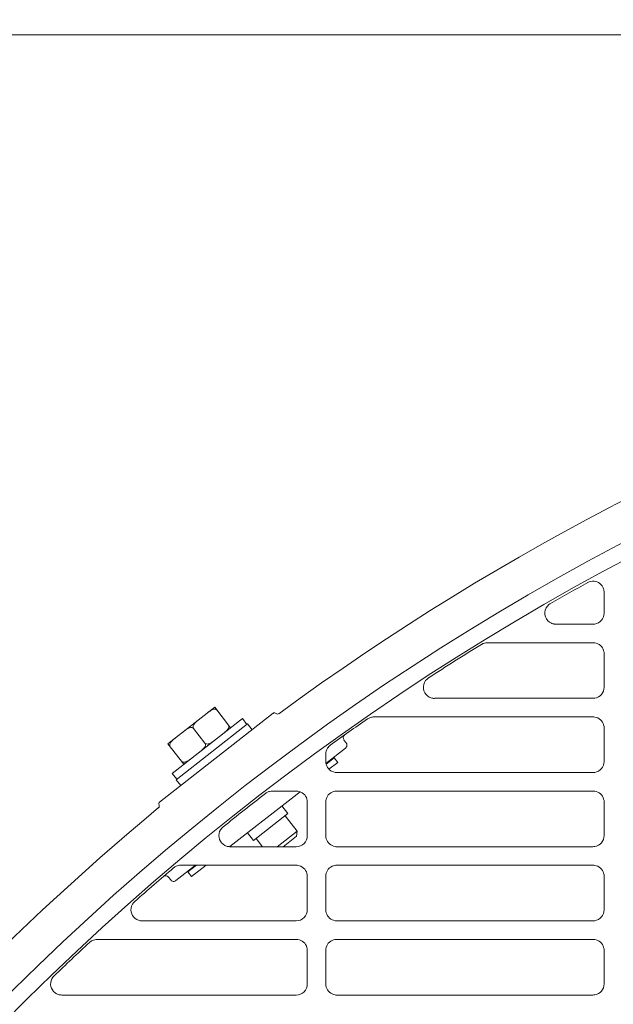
# Model space of a CAD drawing. Header units: millimetres. Extents: x -3034 to 546681, y -100001 to 133386.
# Tile 145 of 173: x 101760 to 101840, y -17781 to -17648. Entities that reach past the tile are written whole.
import ezdxf

# ---------------------------------------------------------------- set-up
doc = ezdxf.new("R2010")
doc.units = ezdxf.units.MM
doc.linetypes.add('ACAD_ISO03W100', pattern=[150, 60, -90])
doc.layers.get('Defpoints').update_dxf_attribs({"color": 252})
for name, color, linetype in [('___INST__AR_podstawy', 3, 'Continuous'), ('DETAIL', 5, 'Continuous'), ('ELEK CIENKIE', 80, 'Continuous'), ('ELEK ODGROMÓWKA', 214, 'Continuous')]:
    doc.layers.add(name, color=color, linetype=linetype)
doc.layers.add('I_WYMIARY', color=6, linetype='Continuous', lineweight=18)
doc.styles.add('DETALE1_100', font='arial.ttf', dxfattribs={"width": 0.6, "height": 200})
doc.dimstyles.new('Detale 1_100', dxfattribs={"dimscale": 0.12, "dimtxt": 250, "dimasz": 20, "dimexe": 50, "dimexo": 0, "dimgap": 30, "dimtad": 1, "dimdec": 1, "dimlfac": 0.1, "dimzin": 9, "dimdsep": 46, "dimtxsty": 'DETALE1_100', "dimblk1": 'DIM_KRESKA_', "dimblk2": 'DIM_KRESKA_', "dimsah": 1, "dimcen": 0, "dimse1": 1, "dimse2": 1, "dimclrd": 256, "dimclre": 256, "dimclrt": 256, "dimadec": 0, "dimazin": 0, "dimtfac": 0.01, "dimtdec": 1, "dimtix": 1, "dimtofl": 0, "dimtmove": 0, "dimatfit": 3, "dimfxl": 1, "dimtolj": 1, "dimtzin": 12, "dimlwd": -1, "dimarcsym": 0})

# ---------------------------------------------------------------- blocks, each defined once
blk = doc.blocks.new('iglice')
at = {"layer": 'ELEK CIENKIE', "color": 80, "linetype": 'ACAD_ISO03W100', "ltscale": 3}
blk.add_circle((-5706.4, 7322.5), 4350, dxfattribs=at)
blk = doc.blocks.new('wentDACH')
at = {"layer": 'DETAIL', "color": 8, "linetype": 'Continuous', "lineweight": 9}
for p, q in [((-84305.37, 25750.79), (-83742.92, 25750.79)), ((-84197.75, 25677.1), (-84197.96, 25677.05)), ((-84197.54, 25677.13), (-84197.75, 25677.1)), ((-84197.32, 25677.13), (-84197.54, 25677.13)), ((-84197.11, 25677.1), (-84197.32, 25677.13)), ((-84196.91, 25677.03), (-84197.11, 25677.1)), ((-84196.71, 25676.94), (-84196.91, 25677.03)), ((-84196.54, 25676.82), (-84196.71, 25676.94)), ((-84196.38, 25676.68), (-84196.54, 25676.82)), ((-84196.24, 25676.51), (-84196.38, 25676.68)), ((-84196.13, 25676.33), (-84196.24, 25676.51)), ((-84195.96, 25675.64), (-84195.96, 25672.84)), ((-84203.9, 25673.24), (-84203.95, 25672.94)), ((-84203.95, 25672.94), (-84203.94, 25672.63)), ((-84203.78, 25673.52), (-84203.9, 25673.24)), ((-84203.61, 25673.78), (-84203.78, 25673.52)), ((-84203.39, 25673.99), (-84203.61, 25673.78)), ((-84203.94, 25672.63), (-84203.87, 25672.33)), ((-84203.87, 25672.33), (-84203.74, 25672.06)), ((-84203.74, 25672.06), (-84203.56, 25671.81)), ((-84203.56, 25671.81), (-84203.32, 25671.61)), ((-84203.32, 25671.61), (-84203.06, 25671.46)), ((-84202.5, 25671.34), (-84202.49, 25671.34)), ((-84202.49, 25671.34), (-84202.48, 25671.34)), ((-84202.48, 25671.34), (-84202.48, 25671.34)), ((-84202.48, 25671.34), (-84202.47, 25671.34)), ((-84202.47, 25671.34), (-84202.46, 25671.34)), ((-84202.46, 25671.34), (-84202.45, 25671.34)), ((-84197.46, 25671.34), (-84202.45, 25671.34)), ((-84202.45, 25671.34), (-84202.45, 25671.34)), ((-84211.68, 25668.84), (-84197.45, 25668.84)), ((-84197.01, 25668.77), (-84197.22, 25668.82)), ((-84196.81, 25668.7), (-84197.01, 25668.77)), ((-84196.63, 25668.59), (-84196.81, 25668.7)), ((-84196.46, 25668.46), (-84196.63, 25668.59)), ((-84196.31, 25668.31), (-84196.46, 25668.46)), ((-84196.19, 25668.14), (-84196.31, 25668.31)), ((-84196.09, 25667.96), (-84196.19, 25668.14)), ((-84196.02, 25667.76), (-84196.09, 25667.96)), ((-84195.97, 25667.55), (-84196.02, 25667.76)), ((-84195.96, 25667.34), (-84195.97, 25667.55)), ((-84195.96, 25667.34), (-84195.96, 25662.84)), ((-84220.01, 25663.73), (-84220.16, 25663.48)), ((-84219.82, 25663.94), (-84220.01, 25663.73)), ((-84220.26, 25663.22), (-84220.31, 25662.93)), ((-84220.31, 25662.93), (-84220.3, 25662.65)), ((-84220.3, 25662.65), (-84220.24, 25662.37)), ((-84220.16, 25663.48), (-84220.26, 25663.22)), ((-84220.24, 25662.37), (-84220.13, 25662.1)), ((-84220.13, 25662.1), (-84219.96, 25661.87)), ((-84219.96, 25661.87), (-84219.76, 25661.67)), ((-84219.76, 25661.67), (-84219.52, 25661.51)), ((-84197.46, 25661.34), (-84218.81, 25661.34)), ((-84248.44, 25660.14), (-84254.75, 25655.21)), ((-84249.07, 25659.63), (-84248.98, 25659.69)), ((-84248.98, 25659.69), (-84248.88, 25659.74)), ((-84248.88, 25659.74), (-84248.77, 25659.79)), ((-84248.77, 25659.79), (-84248.67, 25659.83)), ((-84248.67, 25659.83), (-84248.56, 25659.86)), ((-84248.56, 25659.86), (-84248.44, 25659.87)), ((-84246.29, 25657.38), (-84248.44, 25660.14)), ((-84248.44, 25659.87), (-84248.33, 25659.86)), ((-84248.33, 25659.86), (-84248.22, 25659.82)), ((-84248.22, 25659.82), (-84248.13, 25659.74)), ((-84255.86, 25647.36), (-84240.56, 25659.32)), ((-84254.17, 25651.22), (-84244.71, 25658.61)), ((-84250.78, 25658.31), (-84250.69, 25658.38)), ((-84249.35, 25659.43), (-84249.26, 25659.5)), ((-84249.26, 25659.5), (-84249.17, 25659.56)), ((-84249.17, 25659.56), (-84249.07, 25659.63)), ((-84244.71, 25658.61), (-84244.1, 25657.82)), ((-84226.98, 25658.84), (-84197.45, 25658.84)), ((-84197.01, 25658.77), (-84197.22, 25658.82)), ((-84196.81, 25658.7), (-84197.01, 25658.77)), ((-84196.63, 25658.59), (-84196.81, 25658.7)), ((-84196.46, 25658.46), (-84196.63, 25658.59)), ((-84196.31, 25658.31), (-84196.46, 25658.46)), ((-84253.63, 25650.37), (-84244.02, 25657.88)), ((-84252.5, 25656.97), (-84252.41, 25657.03)), ((-84252.41, 25657.03), (-84252.32, 25657.1)), ((-84252.32, 25657.1), (-84252.22, 25657.17)), ((-84252.22, 25657.17), (-84252.13, 25657.23)), ((-84252.13, 25657.23), (-84252.03, 25657.28)), ((-84252.03, 25657.28), (-84251.92, 25657.33)), ((-84251.92, 25657.33), (-84251.82, 25657.37)), ((-84251.82, 25657.37), (-84251.71, 25657.39)), ((-84251.71, 25657.39), (-84251.59, 25657.41)), ((-84251.59, 25657.41), (-84251.48, 25657.4)), ((-84251.48, 25657.4), (-84251.37, 25657.35)), ((-84251.37, 25657.35), (-84251.29, 25657.28)), ((-84251.35, 25657.5), (-84251.34, 25657.61)), ((-84251.34, 25657.38), (-84251.35, 25657.5)), ((-84251.34, 25657.61), (-84251.3, 25657.72)), ((-84251.29, 25657.28), (-84251.34, 25657.38)), ((-84251.3, 25657.72), (-84251.24, 25657.82)), ((-84251.29, 25657.28), (-84249.75, 25655.31)), ((-84251.24, 25657.82), (-84251.18, 25657.91)), ((-84251.18, 25657.91), (-84251.11, 25658)), ((-84251.11, 25658), (-84251.03, 25658.08)), ((-84251.03, 25658.08), (-84250.95, 25658.16)), ((-84250.95, 25658.16), (-84250.86, 25658.24)), ((-84250.86, 25658.24), (-84250.78, 25658.31)), ((-84246.77, 25657.05), (-84246.85, 25656.97)), ((-84246.7, 25657.14), (-84246.77, 25657.05)), ((-84246.64, 25657.24), (-84246.7, 25657.14)), ((-84246.59, 25657.34), (-84246.64, 25657.24)), ((-84246.6, 25657.77), (-84246.54, 25657.67)), ((-84246.55, 25657.44), (-84246.59, 25657.34)), ((-84246.53, 25657.56), (-84246.55, 25657.44)), ((-84246.54, 25657.67), (-84246.53, 25657.56)), ((-84244.02, 25657.88), (-84243.4, 25657.09)), ((-84196.19, 25658.14), (-84196.31, 25658.31)), ((-84196.09, 25657.96), (-84196.19, 25658.14)), ((-84196.02, 25657.76), (-84196.09, 25657.96)), ((-84195.97, 25657.55), (-84196.02, 25657.76)), ((-84195.96, 25657.34), (-84195.97, 25657.55)), ((-84195.96, 25657.34), (-84195.96, 25652.84)), ((-84254.18, 25655.62), (-84254.1, 25655.7)), ((-84254.1, 25655.7), (-84254.02, 25655.77)), ((-84254.02, 25655.77), (-84253.93, 25655.85)), ((-84253.93, 25655.85), (-84253.84, 25655.92)), ((-84247.1, 25656.74), (-84247.19, 25656.67)), ((-84247.02, 25656.81), (-84247.1, 25656.74)), ((-84246.93, 25656.89), (-84247.02, 25656.81)), ((-84246.85, 25656.97), (-84246.93, 25656.89)), ((-84231.02, 25655.7), (-84230.72, 25655.32)), ((-84254.75, 25655.21), (-84252.59, 25652.45)), ((-84254.5, 25655.03), (-84254.49, 25655.15)), ((-84254.49, 25654.92), (-84254.5, 25655.03)), ((-84254.49, 25655.15), (-84254.45, 25655.25)), ((-84254.44, 25654.82), (-84254.49, 25654.92)), ((-84254.45, 25655.25), (-84254.4, 25655.35)), ((-84254.4, 25655.35), (-84254.33, 25655.45)), ((-84254.33, 25655.45), (-84254.26, 25655.54)), ((-84254.26, 25655.54), (-84254.18, 25655.62)), ((-84250.17, 25654.35), (-84250.26, 25654.28)), ((-84250.08, 25654.43), (-84250.17, 25654.35)), ((-84250, 25654.51), (-84250.08, 25654.43)), ((-84249.93, 25654.59), (-84250, 25654.51)), ((-84249.85, 25654.68), (-84249.93, 25654.59)), ((-84249.79, 25654.77), (-84249.85, 25654.68)), ((-84249.74, 25654.87), (-84249.79, 25654.77)), ((-84249.66, 25655.24), (-84249.75, 25655.31)), ((-84249.75, 25655.31), (-84249.7, 25655.21)), ((-84249.7, 25654.98), (-84249.74, 25654.87)), ((-84249.7, 25655.21), (-84249.68, 25655.09)), ((-84249.68, 25655.09), (-84249.7, 25654.98)), ((-84249.55, 25655.19), (-84249.66, 25655.24)), ((-84249.44, 25655.18), (-84249.55, 25655.19)), ((-84249.33, 25655.19), (-84249.44, 25655.18)), ((-84249.22, 25655.22), (-84249.33, 25655.19)), ((-84249.11, 25655.26), (-84249.22, 25655.22)), ((-84249.01, 25655.31), (-84249.11, 25655.26)), ((-84248.91, 25655.36), (-84249.01, 25655.31)), ((-84248.81, 25655.42), (-84248.91, 25655.36)), ((-84248.72, 25655.49), (-84248.81, 25655.42)), ((-84248.62, 25655.55), (-84248.72, 25655.49)), ((-84248.53, 25655.62), (-84248.62, 25655.55)), ((-84230.81, 25654.62), (-84233.45, 25652.55)), ((-84251.87, 25653.02), (-84251.96, 25652.96)), ((-84251.78, 25653.09), (-84251.87, 25653.02)), ((-84251.69, 25653.16), (-84251.78, 25653.09)), ((-84250.26, 25654.28), (-84250.35, 25654.21)), ((-84233.48, 25652.83), (-84233.48, 25653.8)), ((-84232.34, 25653.34), (-84233.44, 25652.48)), ((-84231.85, 25652.71), (-84232.34, 25653.34)), ((-84252.81, 25652.77), (-84252.9, 25652.85)), ((-84252.71, 25652.73), (-84252.81, 25652.77)), ((-84252.59, 25652.72), (-84252.71, 25652.73)), ((-84252.48, 25652.73), (-84252.59, 25652.72)), ((-84252.37, 25652.76), (-84252.48, 25652.73)), ((-84252.26, 25652.8), (-84252.37, 25652.76)), ((-84252.16, 25652.85), (-84252.26, 25652.8)), ((-84252.06, 25652.9), (-84252.16, 25652.85)), ((-84251.96, 25652.96), (-84252.06, 25652.9)), ((-84233.48, 25652.83), (-84233.47, 25652.62)), ((-84233.47, 25652.62), (-84233.42, 25652.41)), ((-84233.42, 25652.41), (-84233.35, 25652.22)), ((-84233.35, 25652.22), (-84233.25, 25652.03)), ((-84233.25, 25652.03), (-84233.12, 25651.86)), ((-84233.12, 25651.86), (-84232.98, 25651.71)), ((-84233.04, 25651.77), (-84231.85, 25652.71)), ((-84232.98, 25651.71), (-84232.81, 25651.58)), ((-84254.17, 25651.22), (-84253.55, 25650.43)), ((-84253.63, 25650.37), (-84253.02, 25649.58)), ((-84232.81, 25651.58), (-84232.62, 25651.48)), ((-84232.62, 25651.48), (-84232.43, 25651.41)), ((-84232.43, 25651.41), (-84232.22, 25651.36)), ((-84197.46, 25651.34), (-84231.98, 25651.34)), ((-84236.93, 25648.74), (-84246.39, 25641.35)), ((-84240.65, 25648.84), (-84237.45, 25648.84)), ((-84237.01, 25648.77), (-84237.22, 25648.82)), ((-84236.81, 25648.69), (-84237.01, 25648.77)), ((-84236.63, 25648.59), (-84236.81, 25648.69)), ((-84236.46, 25648.46), (-84236.63, 25648.59)), ((-84236.31, 25648.31), (-84236.46, 25648.46)), ((-84236.19, 25648.14), (-84236.31, 25648.31)), ((-84236.09, 25647.95), (-84236.19, 25648.14)), ((-84236.02, 25647.76), (-84236.09, 25647.95)), ((-84235.97, 25647.55), (-84236.02, 25647.76)), ((-84233.42, 25647.76), (-84233.47, 25647.56)), ((-84233.35, 25647.96), (-84233.42, 25647.76)), ((-84233.25, 25648.15), (-84233.35, 25647.96)), ((-84233.13, 25648.32), (-84233.25, 25648.15)), ((-84232.98, 25648.47), (-84233.13, 25648.32)), ((-84232.81, 25648.59), (-84232.98, 25648.47)), ((-84232.63, 25648.7), (-84232.81, 25648.59)), ((-84232.43, 25648.77), (-84232.63, 25648.7)), ((-84232.23, 25648.82), (-84232.43, 25648.77)), ((-84231.99, 25648.84), (-84197.45, 25648.84)), ((-84197.01, 25648.77), (-84197.22, 25648.82)), ((-84196.81, 25648.69), (-84197.01, 25648.77)), ((-84196.63, 25648.59), (-84196.81, 25648.69)), ((-84196.46, 25648.46), (-84196.63, 25648.59)), ((-84196.31, 25648.31), (-84196.46, 25648.46)), ((-84196.19, 25648.14), (-84196.31, 25648.31)), ((-84196.09, 25647.95), (-84196.19, 25648.14)), ((-84196.02, 25647.76), (-84196.09, 25647.95)), ((-84195.97, 25647.55), (-84196.02, 25647.76)), ((-84239.38, 25646.83), (-84238.58, 25645.8)), ((-84235.96, 25647.34), (-84235.97, 25647.55)), ((-84235.96, 25647.34), (-84235.96, 25642.84)), ((-84233.47, 25647.56), (-84233.48, 25647.35)), ((-84233.48, 25642.83), (-84233.48, 25647.35)), ((-84195.96, 25647.34), (-84195.97, 25647.55)), ((-84195.96, 25647.34), (-84195.96, 25642.84)), ((-84243.23, 25642.17), (-84238.58, 25645.8)), ((-84238.93, 25645.52), (-84237.31, 25643.45)), ((-84247.49, 25643.83), (-84247.66, 25643.61)), ((-84247.85, 25643.11), (-84247.88, 25642.84)), ((-84247.88, 25642.84), (-84247.86, 25642.58)), ((-84247.86, 25642.58), (-84247.79, 25642.31)), ((-84247.78, 25643.37), (-84247.85, 25643.11)), ((-84247.66, 25643.61), (-84247.78, 25643.37)), ((-84244.03, 25643.19), (-84243.23, 25642.17)), ((-84242.87, 25642.45), (-84242, 25641.34)), ((-84240.02, 25641.34), (-84237.31, 25643.45)), ((-84239.21, 25641.34), (-84237.4, 25642.75)), ((-84237.4, 25642.75), (-84237.31, 25643.45)), ((-84233.48, 25642.83), (-84233.47, 25642.62)), ((-84233.47, 25642.62), (-84233.42, 25642.41)), ((-84233.42, 25642.41), (-84233.35, 25642.21)), ((-84247.79, 25642.31), (-84247.67, 25642.07)), ((-84247.67, 25642.07), (-84247.52, 25641.85)), ((-84247.52, 25641.85), (-84247.32, 25641.66)), ((-84247.32, 25641.66), (-84247.09, 25641.52)), ((-84237.46, 25641.34), (-84246.38, 25641.34)), ((-84233.35, 25642.21), (-84233.25, 25642.03)), ((-84233.25, 25642.03), (-84233.12, 25641.86)), ((-84233.12, 25641.86), (-84232.98, 25641.71)), ((-84232.98, 25641.71), (-84232.81, 25641.58)), ((-84232.81, 25641.58), (-84232.62, 25641.48)), ((-84232.62, 25641.48), (-84232.43, 25641.4)), ((-84232.43, 25641.4), (-84232.22, 25641.36)), ((-84197.46, 25641.34), (-84231.99, 25641.34)), ((-84251.01, 25638.84), (-84253.66, 25636.77)), ((-84253.02, 25638.84), (-84237.45, 25638.84)), ((-84250.9, 25638.84), (-84252.04, 25637.94)), ((-84251.55, 25637.31), (-84249.6, 25638.84)), ((-84237.01, 25638.77), (-84237.22, 25638.82)), ((-84236.81, 25638.7), (-84237.01, 25638.77)), ((-84236.63, 25638.59), (-84236.81, 25638.7)), ((-84236.46, 25638.46), (-84236.63, 25638.59)), ((-84236.31, 25638.31), (-84236.46, 25638.46)), ((-84232.98, 25638.47), (-84233.13, 25638.32)), ((-84232.81, 25638.6), (-84232.98, 25638.47)), ((-84232.63, 25638.7), (-84232.81, 25638.6)), ((-84232.43, 25638.77), (-84232.63, 25638.7)), ((-84232.23, 25638.82), (-84232.43, 25638.77)), ((-84231.99, 25638.84), (-84197.45, 25638.84)), ((-84197.01, 25638.77), (-84197.22, 25638.82)), ((-84196.81, 25638.7), (-84197.01, 25638.77)), ((-84196.63, 25638.59), (-84196.81, 25638.7)), ((-84196.46, 25638.46), (-84196.63, 25638.59)), ((-84196.31, 25638.31), (-84196.46, 25638.46)), ((-84254.36, 25636.85), (-84254.66, 25637.23)), ((-84251.55, 25637.31), (-84252.04, 25637.94)), ((-84236.19, 25638.14), (-84236.31, 25638.31)), ((-84236.09, 25637.96), (-84236.19, 25638.14)), ((-84236.02, 25637.76), (-84236.09, 25637.96)), ((-84235.97, 25637.55), (-84236.02, 25637.76)), ((-84235.96, 25637.34), (-84235.97, 25637.55)), ((-84235.96, 25637.34), (-84235.96, 25632.84)), ((-84233.47, 25637.56), (-84233.48, 25637.35)), ((-84233.48, 25632.83), (-84233.48, 25637.35)), ((-84233.42, 25637.76), (-84233.47, 25637.56)), ((-84233.35, 25637.96), (-84233.42, 25637.76)), ((-84233.25, 25638.15), (-84233.35, 25637.96)), ((-84233.13, 25638.32), (-84233.25, 25638.15)), ((-84196.19, 25638.14), (-84196.31, 25638.31)), ((-84196.09, 25637.96), (-84196.19, 25638.14)), ((-84196.02, 25637.76), (-84196.09, 25637.96)), ((-84195.97, 25637.55), (-84196.02, 25637.76)), ((-84195.96, 25637.34), (-84195.97, 25637.55)), ((-84195.96, 25637.34), (-84195.96, 25632.84)), ((-84259.64, 25633.32), (-84259.71, 25633.07)), ((-84259.53, 25633.57), (-84259.64, 25633.32)), ((-84259.38, 25633.78), (-84259.53, 25633.57)), ((-84259.71, 25633.07), (-84259.73, 25632.8)), ((-84259.73, 25632.8), (-84259.7, 25632.54)), ((-84259.7, 25632.54), (-84259.62, 25632.29)), ((-84259.62, 25632.29), (-84259.51, 25632.05)), ((-84259.51, 25632.05), (-84259.35, 25631.84)), ((-84259.35, 25631.84), (-84259.15, 25631.66)), ((-84233.48, 25632.83), (-84233.47, 25632.62)), ((-84233.47, 25632.62), (-84233.42, 25632.41)), ((-84233.42, 25632.41), (-84233.35, 25632.22)), ((-84233.35, 25632.22), (-84233.25, 25632.03)), ((-84233.25, 25632.03), (-84233.12, 25631.86)), ((-84233.12, 25631.86), (-84232.98, 25631.71)), ((-84259.15, 25631.66), (-84258.93, 25631.51)), ((-84237.46, 25631.34), (-84258.22, 25631.34)), ((-84232.98, 25631.71), (-84232.81, 25631.58)), ((-84232.81, 25631.58), (-84232.62, 25631.48)), ((-84232.62, 25631.48), (-84232.43, 25631.41)), ((-84232.43, 25631.41), (-84232.22, 25631.36)), ((-84197.46, 25631.34), (-84231.99, 25631.34)), ((-84264.29, 25628.84), (-84237.45, 25628.84)), ((-84237.01, 25628.77), (-84237.22, 25628.82)), ((-84236.81, 25628.7), (-84237.01, 25628.77)), ((-84236.63, 25628.59), (-84236.81, 25628.7)), ((-84236.46, 25628.46), (-84236.63, 25628.59)), ((-84236.31, 25628.31), (-84236.46, 25628.46)), ((-84236.19, 25628.14), (-84236.31, 25628.31)), ((-84236.09, 25627.95), (-84236.19, 25628.14)), ((-84236.02, 25627.76), (-84236.09, 25627.95)), ((-84233.35, 25627.96), (-84233.42, 25627.76)), ((-84233.25, 25628.15), (-84233.35, 25627.96)), ((-84233.13, 25628.32), (-84233.25, 25628.15)), ((-84232.98, 25628.47), (-84233.13, 25628.32)), ((-84232.81, 25628.59), (-84232.98, 25628.47)), ((-84232.63, 25628.7), (-84232.81, 25628.59)), ((-84232.43, 25628.77), (-84232.63, 25628.7)), ((-84232.23, 25628.82), (-84232.43, 25628.77)), ((-84231.99, 25628.84), (-84197.45, 25628.84)), ((-84197.01, 25628.77), (-84197.22, 25628.82)), ((-84196.81, 25628.69), (-84197.01, 25628.77)), ((-84196.63, 25628.59), (-84196.81, 25628.69)), ((-84196.46, 25628.46), (-84196.63, 25628.59)), ((-84196.31, 25628.31), (-84196.46, 25628.46)), ((-84196.19, 25628.14), (-84196.31, 25628.31)), ((-84196.09, 25627.95), (-84196.19, 25628.14)), ((-84196.02, 25627.76), (-84196.09, 25627.95)), ((-84235.97, 25627.55), (-84236.02, 25627.76)), ((-84235.96, 25627.34), (-84235.97, 25627.55)), ((-84235.96, 25627.34), (-84235.96, 25622.84)), ((-84233.47, 25627.56), (-84233.48, 25627.35)), ((-84233.48, 25622.83), (-84233.48, 25627.35)), ((-84233.42, 25627.76), (-84233.47, 25627.56)), ((-84195.97, 25627.55), (-84196.02, 25627.76)), ((-84195.96, 25627.34), (-84195.97, 25627.55)), ((-84195.96, 25627.34), (-84195.96, 25622.84)), ((-84270.54, 25623.02), (-84270.55, 25622.76)), ((-84270.55, 25622.76), (-84270.51, 25622.5)), ((-84270.48, 25623.27), (-84270.54, 25623.02)), ((-84270.51, 25622.5), (-84270.43, 25622.25)), ((-84270.38, 25623.51), (-84270.48, 25623.27)), ((-84270.24, 25623.73), (-84270.38, 25623.51)), ((-84233.48, 25622.83), (-84233.47, 25622.62)), ((-84233.47, 25622.62), (-84233.42, 25622.41)), ((-84270.43, 25622.25), (-84270.31, 25622.02)), ((-84270.31, 25622.02), (-84270.15, 25621.82)), ((-84270.15, 25621.82), (-84269.96, 25621.64)), ((-84269.96, 25621.64), (-84269.74, 25621.5)), ((-84237.46, 25621.34), (-84269.05, 25621.34)), ((-84233.42, 25622.41), (-84233.35, 25622.21)), ((-84233.35, 25622.21), (-84233.25, 25622.03)), ((-84233.25, 25622.03), (-84233.12, 25621.86)), ((-84233.12, 25621.86), (-84232.98, 25621.71)), ((-84232.98, 25621.71), (-84232.81, 25621.58)), ((-84232.81, 25621.58), (-84232.62, 25621.48)), ((-84232.62, 25621.48), (-84232.43, 25621.4)), ((-84232.43, 25621.4), (-84232.22, 25621.36)), ((-84197.46, 25621.34), (-84231.99, 25621.34))]:
    blk.add_line(p, q, dxfattribs=at)
for centre, radius, start, end in [((-84034.72, 25380.09), 346.4, 53.7024, 126.2976), ((-84034.72, 25380.09), 341.4, 93.7169, 143.4916), ((-84034.72, 25380.09), 339.2, 93.2993, 143.4916), ((-84034.76, 25380.11), 338.85, 118.8334, 119.8052), ((-84197.45, 25675.62), 1.51, 109.7334, 118.8309), ((-84197.46, 25675.64), 1.5, 18.3025, 27.4074), ((-84197.47, 25675.64), 1.51, 0.0473, 18.2294), ((-84202.41, 25672.78), 1.56, 119.8089, 128.9798), ((-84197.46, 25672.84), 1.5, 278.9428, 0.0097), ((-84202.45, 25672.87), 1.53, 246.6017, 249.5132), ((-84202.45, 25672.88), 1.54, 249.5281, 258.803), ((-84202.45, 25672.89), 1.55, 258.8061, 262.4547), ((-84202.45, 25672.89), 1.55, 262.4535, 267.9868), ((-84197.46, 25672.84), 1.5, 270.0027, 278.9589), ((-84034.76, 25380.1), 338.86, 121.6328, 123.0623), ((-84211.68, 25667.31), 1.53, 113.7446, 121.6316), ((-84211.68, 25667.32), 1.52, 105.8459, 113.7394), ((-84211.68, 25667.32), 1.52, 90.0517, 105.8151), ((-84197.45, 25667.35), 1.49, 81.0339, 89.9983), ((-84218.78, 25662.8), 1.54, 128.3181, 132.1761), ((-84218.78, 25662.79), 1.55, 123.065, 128.3198), ((-84197.46, 25662.84), 1.5, 278.9451, 0.0129), ((-84218.81, 25662.86), 1.52, 242.3942, 251.5937), ((-84218.81, 25662.87), 1.53, 251.6071, 260.8196), ((-84218.81, 25662.88), 1.55, 260.8322, 269.996), ((-84197.46, 25662.84), 1.5, 270.0027, 278.9591), ((-84240.37, 25659.08), 0.3, 46.7585, 127.9966), ((-84239.96, 25659.52), 0.3, 226.7592, 306.2937), ((-84034.76, 25380.11), 338.85, 124.7362, 125.7758), ((-84226.97, 25657.32), 1.52, 116.0763, 124.7348), ((-84226.97, 25657.32), 1.52, 107.4019, 116.0685), ((-84226.97, 25657.33), 1.51, 90.0553, 107.3931), ((-84197.45, 25657.35), 1.49, 81.0339, 89.9983), ((-84230.62, 25656.01), 0.5, 132.2323, 218.0011), ((-84231.98, 25653.8), 1.5, 147.3486, 179.9361), ((-84231.97, 25653.79), 1.51, 125.7782, 147.3267), ((-84231.12, 25655.02), 0.5, 307.9999, 326.4331), ((-84231.12, 25655.02), 0.5, 19.5658, 38.0012), ((-84231.12, 25655.02), 0.5, 326.4331, 352.9999), ((-84231.12, 25655.02), 0.5, 353.0001, 19.5669), ((-84197.46, 25652.84), 1.5, 278.9483, 0.016), ((-84231.99, 25652.86), 1.52, 261.0763, 269.9985), ((-84197.46, 25652.84), 1.5, 270.0038, 278.9603), ((-84034.76, 25380.1), 338.85, 127.6143, 128.8499), ((-84240.65, 25647.32), 1.52, 120.1127, 127.613), ((-84240.65, 25647.32), 1.52, 112.5969, 120.1086), ((-84240.65, 25647.33), 1.51, 105.0818, 112.5892), ((-84240.65, 25647.33), 1.51, 90.0407, 105.052), ((-84237.45, 25647.35), 1.49, 81.03, 89.9972), ((-84231.99, 25647.33), 1.5, 90.0006, 98.9339), ((-84197.45, 25647.34), 1.49, 81.0329, 89.9972), ((-84034.72, 25380.09), 346.4, 129.7024, 143.4916), ((-84256.2, 25646.83), 0.3, 309.7063, 29.2408), ((-84255.67, 25647.13), 0.3, 128.0034, 209.2415), ((-84246.35, 25642.81), 1.53, 128.8521, 138.1258), ((-84237.46, 25642.84), 1.5, 270.0027, 0.0235), ((-84197.46, 25642.84), 1.5, 278.9496, 0.0192), ((-84246.38, 25642.85), 1.51, 241.9126, 251.2433), ((-84246.38, 25642.86), 1.52, 251.2576, 260.6274), ((-84246.38, 25642.87), 1.53, 260.6341, 264.9782), ((-84246.38, 25642.87), 1.53, 264.9759, 269.9972), ((-84231.99, 25642.85), 1.52, 261.076, 269.9974), ((-84197.46, 25642.84), 1.5, 270.0027, 278.9596), ((-84034.76, 25380.1), 338.85, 130.3149, 131.4829), ((-84253.01, 25637.32), 1.52, 122.2772, 130.3137), ((-84253.01, 25637.33), 1.51, 114.2204, 122.2714), ((-84253.02, 25637.33), 1.51, 90.0494, 114.2125), ((-84237.45, 25637.35), 1.49, 81.0319, 89.9983), ((-84231.99, 25637.33), 1.51, 90.0017, 98.9339), ((-84197.45, 25637.35), 1.49, 81.0338, 89.9983), ((-84255.05, 25636.92), 0.5, 37.9989, 123.6796), ((-84253.97, 25637.16), 0.5, 217.9999, 236.4331), ((-84253.97, 25637.16), 0.5, 236.4331, 262.9999), ((-84253.97, 25637.16), 0.5, 263.0001, 289.5669), ((-84253.97, 25637.16), 0.5, 289.5658, 308.0012), ((-84258.2, 25632.81), 1.53, 131.4849, 140.5776), ((-84237.46, 25632.84), 1.5, 270.0037, 0.0267), ((-84197.46, 25632.84), 1.5, 278.9529, 0.0224), ((-84258.23, 25632.85), 1.51, 242.2193, 251.3614), ((-84258.23, 25632.86), 1.52, 251.3751, 260.5573), ((-84258.22, 25632.87), 1.53, 260.5645, 269.9983), ((-84231.99, 25632.86), 1.52, 261.0758, 269.9985), ((-84197.46, 25632.84), 1.5, 270.0037, 278.9608), ((-84034.76, 25380.11), 338.85, 132.8738, 133.9862), ((-84264.28, 25627.32), 1.52, 124.3281, 132.8723), ((-84264.28, 25627.33), 1.51, 115.7587, 124.3207), ((-84264.28, 25627.33), 1.5, 90.0535, 115.7501), ((-84237.45, 25627.35), 1.49, 81.03, 89.9972), ((-84231.99, 25627.33), 1.51, 90.0006, 98.9338), ((-84197.45, 25627.34), 1.49, 81.0328, 89.9972), ((-84269.03, 25622.81), 1.53, 133.9879, 142.9404), ((-84237.46, 25622.84), 1.5, 270.0026, 0.0298), ((-84197.46, 25622.84), 1.5, 278.9542, 0.0255), ((-84269.05, 25622.85), 1.51, 242.9162, 251.9184), ((-84269.05, 25622.85), 1.52, 251.9314, 260.9717), ((-84269.05, 25622.86), 1.52, 260.9792, 269.9981), ((-84231.99, 25622.85), 1.52, 261.0754, 269.9975), ((-84197.46, 25622.84), 1.5, 270.0026, 278.9601)]:
    blk.add_arc(centre, radius, start, end, dxfattribs=at)
blk = doc.blocks.new('DIM_KRESKA_')
for p, q in [((0, 14), (0, -14)), ((-6, 0), (6, 0))]:
    blk.add_line(p, q)
at = {"const_width": 1.2}
blk.add_lwpolyline([(-4.243, -4.243), (4.243, 4.243)], dxfattribs=at)
blk = doc.blocks.new('*D524')
at = {"layer": 'Defpoints', "color": 0}
for p in [(101226.4, -17351.32), (109926.4, -17351.32), (109926.4, -19434.49)]:
    blk.add_point(p, dxfattribs=at)
at = {"layer": 'I_WYMIARY'}
blk.add_line((101228.8, -19434.49), (109924, -19434.49), dxfattribs=at)
at = {"layer": 'I_WYMIARY', "xscale": 2.4, "yscale": 2.4, "zscale": 2.4, "rotation": 180}
blk.add_blockref('DIM_KRESKA_', (101226.4, -19434.49), dxfattribs=at)
at = {"layer": 'I_WYMIARY', "xscale": 2.4, "yscale": 2.4, "zscale": 2.4}
blk.add_blockref('DIM_KRESKA_', (109926.4, -19434.49), dxfattribs=at)
at = {"layer": 'I_WYMIARY', "insert": (105576.4, -19328.7), "char_height": 200, "attachment_point": 5, "style": 'DETALE1_100'}
blk.add_mtext('\\A1;870', dxfattribs=at)

msp = doc.modelspace()

# ---------------------------------------------------------------- block references
at = {"layer": '___INST__AR_podstawy', "color": 210, "lineweight": 40}
msp.add_blockref('wentDACH', (186034.592, -43400.942), dxfattribs=at)
at = {"layer": 'ELEK ODGROMÓWKA'}
msp.add_blockref('iglice', (111335.99, -24243.943), dxfattribs=at)

# ---------------------------------------------------------------- dimensions: what is measured, and where the dimension line sits
at = {"layer": 'I_WYMIARY'}
dim = msp.add_linear_dim(base=(109926.396, -19434.486), p1=(101226.396, -17351.322), p2=(109926.396, -17351.322), dimstyle='Detale 1_100', dxfattribs=at)
dim.commit()
dim.dimension.update_dxf_attribs({"geometry": '*D524', "text_midpoint": (105576.396, -19328.703)})

doc.saveas('drawing.dxf')
